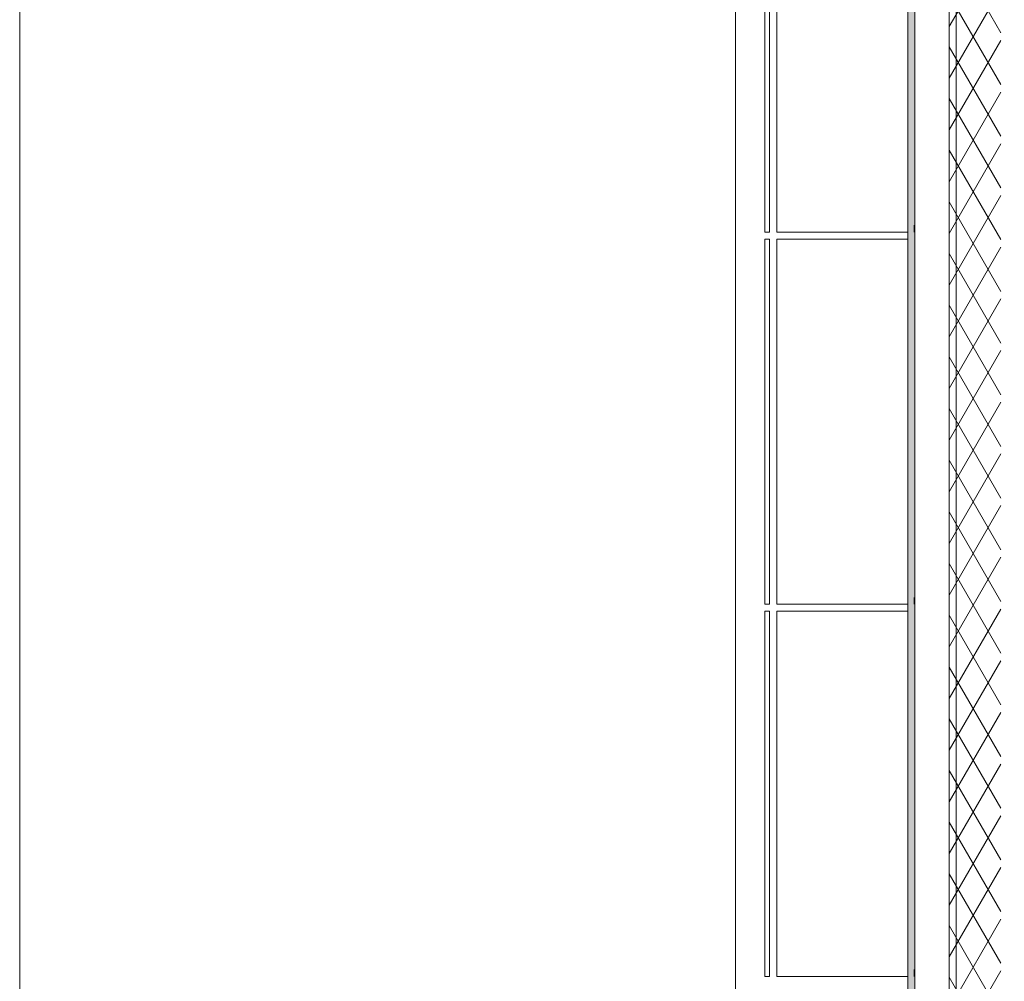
# Model space of a CAD drawing. Header units: millimetres. Extents: x -105953 to -79253, y 14617 to 35617.
# Tile 28 of 48: x -105953 to -103097, y 26734 to 29524. Entities that reach past the tile are written whole.
import ezdxf

# ---------------------------------------------------------------- set-up
doc = ezdxf.new("R2010")
doc.units = ezdxf.units.MM
doc.header["$MEASUREMENT"] = 0
doc.linetypes.add('Wipeout_Contour', pattern=[1000, 0, -1000])
doc.layers.add('Nowe_Konstrukcja - Ściany zew', color=7, linetype='Continuous')
for name, color, linetype, lineweight in [('Nowe_Konstrukcja - Ściany zew_Nr_pióra__21', 7, 'Continuous', 20), ('Nowe_Konstrukcja - Ściany zew_Nr_pióra__3', 7, 'Continuous', 13), ('Nowe_zagospodarowanie_Nr_pióra__21', 7, 'Continuous', 20)]:
    doc.layers.add(name, color=color, linetype=linetype, lineweight=lineweight)
doc.layers.add('Nowe_Konstrukcja - Ściany zew_Nr_pióra__23', color=7, linetype='Continuous', lineweight=13, true_color=0x858585)
doc.layers.add('Nowe_Konstrukcja - Ściany zew_Nr_pióra__87', color=7, linetype='Continuous', lineweight=13, true_color=0x6a6a6a)

msp = doc.modelspace()

# ---------------------------------------------------------------- hatches: boundary and pattern name
at = {"layer": 'Nowe_Konstrukcja - Ściany zew_Nr_pióra__23', "linetype": 'Continuous', "lineweight": 0, "true_color": 0xe0e0e0}
msp.add_hatch(color=254, dxfattribs=at).paths.add_polyline_path([(-103376.6, 29627.9), (-103376.6, 26027.9), (-103356.6, 26027.9), (-103356.6, 29627.9)])
at = {"layer": 'Nowe_Konstrukcja - Ściany zew_Nr_pióra__23', "linetype": 'Continuous', "lineweight": 13, "true_color": 0x858585}
h = msp.add_hatch(dxfattribs=at)
h.set_pattern_fill('Izolacja_miękka_0001', color=252, style=0, pattern_type=2)
h.set_pattern_definition([(60, (0, 0), (-64.951905, 37.5), []), (120, (0, 0), (64.951905, 37.5), [])])
h.paths.add_polyline_path([(-103256.6, 29627.9), (-103256.6, 26027.9), (-103106.6, 26027.9), (-103106.6, 29627.9)])

# ---------------------------------------------------------------- linework, layer by layer
at = {"layer": 'Nowe_Konstrukcja - Ściany zew_Nr_pióra__3', "color": 7, "linetype": 'Continuous', "lineweight": 13}
for p, q in [((-103256.6, 22434.4), (-103256.6, 32527.9)), ((-103236.6, 22434.4), (-103236.6, 32527.9)), ((-103356.6, 29627.9), (-103356.6, 26027.9)), ((-103256.6, 29627.9), (-103256.6, 26027.9))]:
    msp.add_line(p, q, dxfattribs=at)
at = {"layer": 'Nowe_Konstrukcja - Ściany zew_Nr_pióra__87', "color": 251, "linetype": 'Continuous', "lineweight": 13, "true_color": 0x6a6a6a}
for p, q in [((-103791.6, 28907.9), (-103791.6, 29607.9)), ((-103777.5, 29607.9), (-103777.5, 28907.9)), ((-103358.5, 28927.9), (-103358.5, 28907.9)), ((-103356.6, 28907.9), (-103356.6, 28927.9)), ((-103777.5, 28907.9), (-103791.6, 28907.9)), ((-103791.6, 27827.9), (-103791.6, 28887.9)), ((-103791.6, 28887.9), (-103777.5, 28887.9)), ((-103777.5, 28887.9), (-103777.5, 27827.9)), ((-103777.5, 27827.9), (-103791.6, 27827.9)), ((-103358.5, 27847.9), (-103358.5, 27827.9)), ((-103356.6, 27827.9), (-103356.6, 27847.9)), ((-103791.6, 26747.9), (-103791.6, 27807.9)), ((-103791.6, 27807.9), (-103777.5, 27807.9)), ((-103777.5, 27807.9), (-103777.5, 26747.9)), ((-103777.5, 26747.9), (-103791.6, 26747.9)), ((-103358.5, 26767.9), (-103358.5, 26747.9)), ((-103356.6, 26747.9), (-103356.6, 26767.9))]:
    msp.add_line(p, q, dxfattribs=at)

# ---------------------------------------------------------------- wipeouts: each hides what was drawn before it
at = {"color": 254, "linetype": 'Wipeout_Contour', "lineweight": 0, "ltscale": 430175.622445}
msp.add_wipeout([(-103856.6, 26027.9), (-103856.6, 29627.9), (-103876.6, 29627.9), (-103876.6, 26027.9)], dxfattribs=at).dxf.layer = 'Nowe_Konstrukcja - Ściany zew'

# ---------------------------------------------------------------- next in the draw order: linework, layer by layer
at = {"layer": 'Nowe_Konstrukcja - Ściany zew_Nr_pióra__87', "color": 251, "linetype": 'Continuous', "lineweight": 13, "true_color": 0x6a6a6a}
msp.add_line((-103876.6, 26027.9), (-103876.6, 29627.9), dxfattribs=at)

# ---------------------------------------------------------------- next in the draw order: wipeouts: each hides what was drawn before it
at = {"color": 254, "linetype": 'Wipeout_Contour', "lineweight": 0, "ltscale": 427849.763932}
msp.add_wipeout([(-103756.6, 26747.9), (-103756.6, 26727.9), (-103376.6, 26727.9), (-103376.6, 26747.9)], dxfattribs=at).dxf.layer = 'Nowe_Konstrukcja - Ściany zew'

# ---------------------------------------------------------------- next in the draw order: wipeouts: each hides what was drawn before it
at = {"color": 254, "linetype": 'Wipeout_Contour', "lineweight": 0, "ltscale": 428399.722901}
msp.add_wipeout([(-103756.6, 26747.9), (-103376.6, 26747.9), (-103376.6, 27807.9), (-103756.6, 27807.9)], dxfattribs=at).dxf.layer = 'Nowe_Konstrukcja - Ściany zew'

# ---------------------------------------------------------------- next in the draw order: linework, layer by layer
at = {"layer": 'Nowe_Konstrukcja - Ściany zew_Nr_pióra__87', "color": 251, "linetype": 'Continuous', "lineweight": 13, "true_color": 0x6a6a6a}
for p in [(-103756.6, 26767.9), (-103376.6, 26747.9)]:
    msp.add_line(p, (-103756.6, 26747.9), dxfattribs=at)

# ---------------------------------------------------------------- next in the draw order: wipeouts: each hides what was drawn before it
at = {"color": 254, "linetype": 'Wipeout_Contour', "lineweight": 0, "ltscale": 428950.054284}
msp.add_wipeout([(-103756.6, 27827.9), (-103756.6, 27807.9), (-103376.6, 27807.9), (-103376.6, 27827.9)], dxfattribs=at).dxf.layer = 'Nowe_Konstrukcja - Ściany zew'

# ---------------------------------------------------------------- next in the draw order: linework, layer by layer
at = {"layer": 'Nowe_Konstrukcja - Ściany zew_Nr_pióra__87', "color": 251, "linetype": 'Continuous', "lineweight": 13, "true_color": 0x6a6a6a}
for p, q in [((-103376.6, 27807.9), (-103756.6, 27807.9)), ((-103756.6, 27807.9), (-103756.6, 26747.9))]:
    msp.add_line(p, q, dxfattribs=at)

# ---------------------------------------------------------------- next in the draw order: wipeouts: each hides what was drawn before it
at = {"color": 254, "linetype": 'Wipeout_Contour', "lineweight": 0, "ltscale": 429520.30426}
msp.add_wipeout([(-103756.6, 27827.9), (-103376.6, 27827.9), (-103376.6, 28887.9), (-103756.6, 28887.9)], dxfattribs=at).dxf.layer = 'Nowe_Konstrukcja - Ściany zew'

# ---------------------------------------------------------------- next in the draw order: linework, layer by layer
at = {"layer": 'Nowe_Konstrukcja - Ściany zew_Nr_pióra__87', "color": 251, "linetype": 'Continuous', "lineweight": 13, "true_color": 0x6a6a6a}
for p in [(-103756.6, 27847.9), (-103376.6, 27827.9)]:
    msp.add_line(p, (-103756.6, 27827.9), dxfattribs=at)

# ---------------------------------------------------------------- next in the draw order: wipeouts: each hides what was drawn before it
at = {"color": 254, "linetype": 'Wipeout_Contour', "lineweight": 0, "ltscale": 430090.923554}
msp.add_wipeout([(-103756.6, 28907.9), (-103756.6, 28887.9), (-103376.6, 28887.9), (-103376.6, 28907.9)], dxfattribs=at).dxf.layer = 'Nowe_Konstrukcja - Ściany zew'

# ---------------------------------------------------------------- next in the draw order: linework, layer by layer
at = {"layer": 'Nowe_Konstrukcja - Ściany zew_Nr_pióra__87', "color": 251, "linetype": 'Continuous', "lineweight": 13, "true_color": 0x6a6a6a}
for p, q in [((-103376.6, 28887.9), (-103756.6, 28887.9)), ((-103756.6, 28887.9), (-103756.6, 27827.9))]:
    msp.add_line(p, q, dxfattribs=at)

# ---------------------------------------------------------------- next in the draw order: wipeouts: each hides what was drawn before it
at = {"color": 254, "linetype": 'Wipeout_Contour', "lineweight": 0, "ltscale": 430482.283617}
msp.add_wipeout([(-103756.6, 28907.9), (-103376.6, 28907.9), (-103376.6, 29607.9), (-103756.6, 29607.9)], dxfattribs=at).dxf.layer = 'Nowe_Konstrukcja - Ściany zew'

# ---------------------------------------------------------------- next in the draw order: linework, layer by layer
at = {"layer": 'Nowe_Konstrukcja - Ściany zew_Nr_pióra__21', "color": 7, "linetype": 'Continuous', "lineweight": 20}
msp.add_line((-103376.6, 29627.9), (-103376.6, 26027.9), dxfattribs=at)
at = {"layer": 'Nowe_Konstrukcja - Ściany zew_Nr_pióra__87', "color": 251, "linetype": 'Continuous', "lineweight": 13, "true_color": 0x6a6a6a}
for p in [(-103756.6, 29607.9), (-103756.6, 28927.9), (-103376.6, 28907.9)]:
    msp.add_line(p, (-103756.6, 28907.9), dxfattribs=at)
at = {"layer": 'Nowe_zagospodarowanie_Nr_pióra__21', "color": 7, "linetype": 'Continuous', "lineweight": 20, "flags": 128}
msp.add_lwpolyline([(-105953.5, 35617.2), (-105953.5, 14617.2), (-79253.5, 14617.2), (-79253.5, 35617.2)], close=True, dxfattribs=at)

doc.saveas('drawing.dxf')
